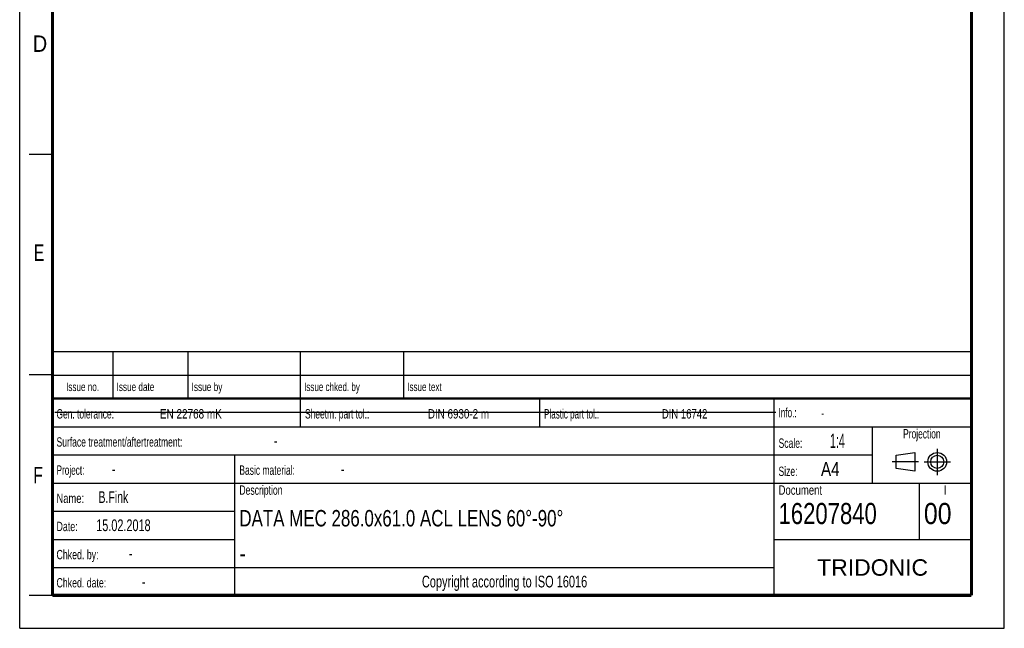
# Model space of a CAD drawing. Header units: millimetres. Extents: x 0 to 210, y 0 to 297.
# Tile 1 of 9: x 0 to 210, y 0 to 130. Entities that reach past the tile are written whole.
import ezdxf
from ezdxf.enums import TextEntityAlignment as Align

# ---------------------------------------------------------------- set-up
doc = ezdxf.new("R2010")
doc.units = ezdxf.units.MM
doc.header["$LTSCALE"] = 19.36
doc.linetypes.add('CENTER', pattern=[0.6, 0.375, -0.075, 0.075, -0.075])
doc.layers.get('0').update_dxf_attribs({"linetype": 'CONTINUOUS'})
doc.layers.add('DEFAULT_1', color=7, linetype='CENTER')
doc.layers.add('Z_NOTICE', color=7, linetype='CONTINUOUS')
doc.styles.get("Standard").update_dxf_attribs({"font": 'txt', "width": 0.7})
doc.styles.add('TEXTSTYLE_2', font='txt', dxfattribs={"width": 0.75})
doc.styles.add('TEXTSTYLE_5', font='arial.ttf')

# ---------------------------------------------------------------- blocks, each defined once
blk = doc.blocks.new('PROJEKTIONSMETHODE_BL0', base_point=(192.31, 35.47))
at = {"color": 2, "linetype": 'CONTINUOUS'}
for p, q in [((186.91, 36.87), (190.91, 37.47)), ((186.91, 34.07), (186.91, 36.87)), ((190.91, 37.47), (190.91, 33.47)), ((190.91, 33.47), (186.91, 34.07))]:
    blk.add_line(p, q, dxfattribs=at)
for radius in [2, 1.4]:
    blk.add_circle((195.71, 35.47), radius, dxfattribs=at)
at = {"layer": 'DEFAULT_1', "color": 2, "linetype": 'CENTER'}
for p, q in [((195.71, 38.27), (195.71, 32.67)), ((191.71, 35.47), (186.11, 35.47)), ((192.91, 35.47), (198.5, 35.47))]:
    blk.add_line(p, q, dxfattribs=at)

msp = doc.modelspace()

# ---------------------------------------------------------------- linework, layer by layer
at = {"color": 2, "linetype": 'CONTINUOUS'}
for p, q in [((0, 0), (0, 297)), ((210, 0), (210, 297)), ((7, 101), (2, 101)), ((6.91362, 48.96015), (6.91362, 58.96015)), ((6.91362, 58.96015), (202.91362, 58.96015)), ((19.91362, 48.96015), (19.91362, 58.96015)), ((35.91362, 48.96015), (35.91362, 58.96015)), ((59.91362, 48.96015), (59.91362, 58.96015)), ((81.91362, 48.96015), (81.91362, 58.96015)), ((202.91362, 48.96015), (202.91362, 58.96015)), ((7, 54), (2, 54)), ((6.91362, 53.96015), (202.91362, 53.96015)), ((6.91355, 6.96013), (6.91355, 48.96013)), ((6.91355, 48.96013), (202.91355, 48.96013)), ((6.91362, 48.96015), (202.91362, 48.96015)), ((59.91355, 42.96013), (59.91355, 48.96013)), ((110.91355, 42.96013), (110.91355, 48.96013)), ((160.91355, 6.96013), (160.91355, 48.96013)), ((202.91355, 6.96013), (202.91355, 48.96013)), ((6.91355, 42.96013), (202.91355, 42.96013)), ((181.91355, 30.96013), (181.91355, 42.96013)), ((6.91355, 36.96013), (181.91355, 36.96013)), ((45.91355, 6.96013), (45.91355, 36.96013)), ((6.91355, 30.96013), (202.91355, 30.96013)), ((191.91355, 18.96013), (191.91355, 30.96013)), ((6.91355, 24.96013), (45.91355, 24.96013)), ((6.91355, 18.96013), (45.91355, 18.96013)), ((160.91355, 18.96013), (202.91355, 18.96013)), ((6.91355, 12.96013), (160.91355, 12.96013)), ((7, 7), (2, 7)), ((6.91355, 6.96013), (202.91355, 6.96013)), ((0, 0), (210, 0))]:
    msp.add_line(p, q, dxfattribs=at)
at = {"color": 7, "linetype": 'CONTINUOUS'}
msp.add_line((7.46812, 46.04239), (161.26812, 46.04239), dxfattribs=at)
for points, const_width in [([(7, 7), (7, 290)], 0.7), ([(203, 7), (203, 290)], 0.7), ([(7, 49), (203, 49)], 0.5), ([(7, 7), (203, 7)], 0.7)]:
    msp.add_lwpolyline(points, dxfattribs=dict(at, const_width=const_width))

# ---------------------------------------------------------------- block references
at = {"color": 2, "linetype": 'CONTINUOUS'}
msp.add_blockref('PROJEKTIONSMETHODE_BL0', (192.30508, 35.46975), dxfattribs=at)

# ---------------------------------------------------------------- texts
at = {"color": 5, "linetype": 'CONTINUOUS', "style": 'TEXTSTYLE_2'}
for s, width, p in [('D', 0.904762, (2.80729, 122.85717)), ('E', 0.714286, (3.00245, 78.30247)), ('F', 0.714286, (2.92219, 30.89704))]:
    msp.add_text(s, height=3.5, dxfattribs=dict(at, width=width)).set_placement(p)
at = {"layer": 'Z_NOTICE', "color": 5, "linetype": 'CONTINUOUS', "style": 'TEXTSTYLE_2'}
for s, height, width, p in [('Issue date ', 1.8, 0.725108, (20.66362, 50.56015)), ('Issue by ', 1.8, 0.732804, (36.66362, 50.56015)), ('Issue chked. by', 1.8, 0.711111, (60.66362, 50.56015)), ('Issue text ', 1.8, 0.712121, (82.66362, 50.56015)), ('Gen. tolerance:', 2, 0.669841, (7.85105, 44.71013)), ('EN 22768 mK', 2, 0.792208, (29.91057, 44.71013)), ('Sheetm. part tol.:', 2, 0.67328, (60.85105, 44.71013)), ('DIN 6930-2 m', 2, 0.78373, (87.05343, 44.71013)), ('Plastic part tol.:', 2, 0.642857, (111.85105, 44.71013)), ('DIN 16742', 2, 0.759259, (136.95819, 44.71013)), ('Info.: ', 2, 0.64966, (161.85105, 44.96013)), ('Surface treatment/aftertreatment: ', 2, 0.681373, (7.85105, 38.71013)), ('Scale:  ', 2, 0.684524, (161.85105, 38.46013)), ('1:4', 3, 0.571429, (172.80343, 38.46013)), ('-', 2.5, 0.714286, (54.18438, 38.71013)), ('Project: ', 2, 0.656085, (7.85105, 32.71013)), ('-', 2.5, 0.714286, (19.66057, 32.71013)), ('Basic material: ', 2, 0.675595, (46.85105, 32.71013)), ('-', 2.5, 0.714286, (68.47009, 32.71013)), ('Size: ', 2, 0.678571, (161.85105, 32.46013)), (' A4', 3, 0.809524, (169.9939, 32.46013)), ('B.Fink', 2.5, 0.670635, (16.80343, 26.71013)), ('Description', 2, 0.688312, (46.85105, 28.46013)), ('Document', 2, 0.761905, (161.85105, 28.46013)), ('Name: ', 2, 0.746032, (7.85105, 26.71013)), ('16207840', 4.5, 0.782738, (161.85105, 22.21013)), ('00', 4.5, 0.880952, (192.85105, 22.21013)), ('15.02.2018', 2.5, 0.692857, (16.32724, 20.71013)), ('Date: ', 2, 0.706349, (7.85105, 20.71013)), ('Chked. by: ', 2, 0.701299, (7.85105, 14.71013)), ('-', 2.5, 0.714286, (23.27962, 14.71013)), ('Chked. date: ', 2, 0.699634, (7.85105, 8.71013)), ('-', 2.5, 0.714286, (26.04152, 8.71013))]:
    msp.add_text(s, height=height, dxfattribs=dict(at, width=width)).set_placement(p)
for s, height, width, p in [('Issue no.', 1.8, 0.719577, (13.41362, 50.56015)), ('Projection', 2, 0.671429, (192.41355, 40.46013)), ('I', 2, 0.833333, (197.41355, 28.46013)), ('Copyright according to ISO 16016', 2.5, 0.700149, (103.41355, 8.71013))]:
    msp.add_text(s, height=height, dxfattribs=dict(at, width=width)).set_placement(p, align=Align.CENTER)
at = {"layer": 'Z_NOTICE', "color": 5, "linetype": 'CONTINUOUS', "width": 0.714286}
msp.add_text('-', height=1.8, dxfattribs=at).set_placement((170.94628, 44.96013))
at = {"layer": 'Z_NOTICE', "color": 7, "linetype": 'CONTINUOUS', "style": 'TEXTSTYLE_2'}
for s, width, p in [('DATA MEC 286.0x61.0 ACL LENS 60°-90°', 0.771164, (46.85105, 21.71013)), ('-', 0.904762, (46.85105, 14.21013))]:
    msp.add_text(s, height=3.5, dxfattribs=dict(at, width=width)).set_placement(p)
at = {"layer": 'Z_NOTICE', "color": 5, "linetype": 'CONTINUOUS', "style": 'TEXTSTYLE_5'}
msp.add_text('TRIDONIC', height=3.5, dxfattribs=at).set_placement((181.91355, 11.21013), align=Align.CENTER)

doc.saveas('drawing.dxf')
